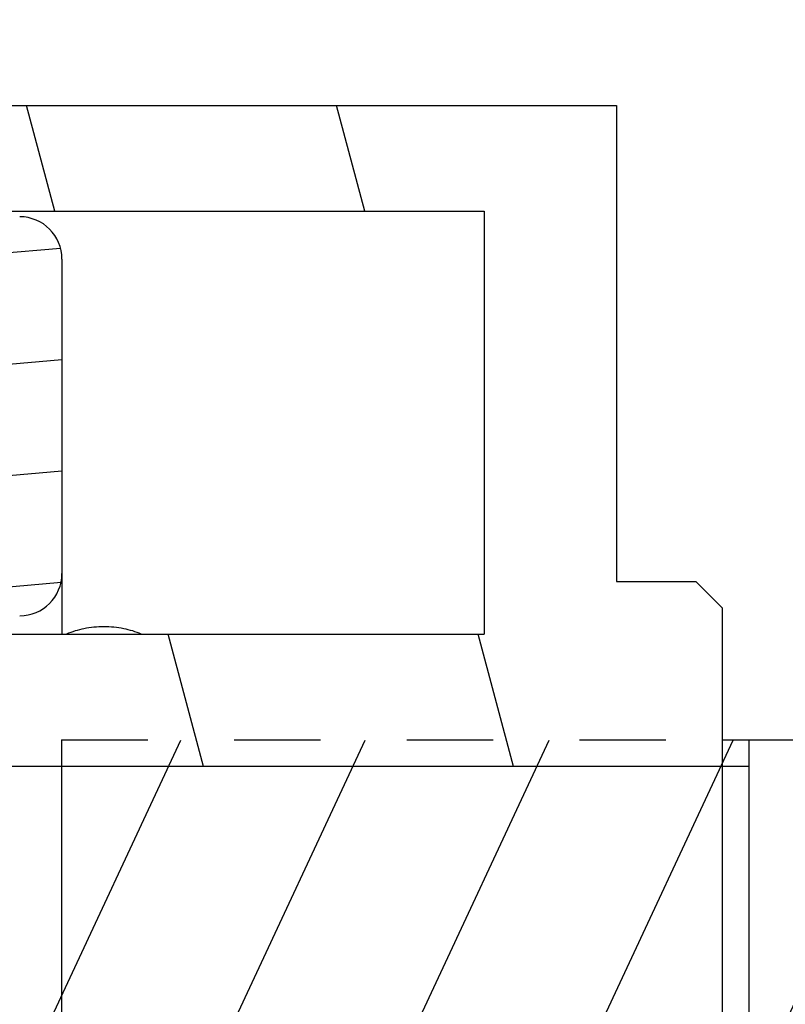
# Model space of a CAD drawing. Header units: inches. Extents: x 0 to 23.4, y 0 to 16.5.
# Tile 36 of 38: x 20.2 to 21.3, y 11.1 to 12.6. Entities that reach past the tile are written whole.
import ezdxf

# ---------------------------------------------------------------- set-up
doc = ezdxf.new("R2010")
doc.units = ezdxf.units.IN
doc.header["$LTSCALE"] = 1.2862204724
doc.header["$MEASUREMENT"] = 0
doc.linetypes.add('HIDDEN', pattern=[0.2, 0.1, -0.1])
doc.layers.get('0').update_dxf_attribs({"linetype": 'CONTINUOUS'})
doc.layers.add('053__THREADS', color=7, linetype='CONTINUOUS')
doc.layers.add('DEFAULT_2', color=8, linetype='HIDDEN')

msp = doc.modelspace()

# ---------------------------------------------------------------- hatches: boundary and pattern name
at = {"linetype": 'CONTINUOUS'}
h = msp.add_hatch(dxfattribs=at)
h.set_pattern_fill('default__37', scale=0.4457542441, angle=285, style=0, pattern_type=0)
h.set_pattern_definition([(285, (0, 0), (0.4305655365, 0.1153696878), [])])
edge = h.paths.add_edge_path()
edge.add_line((18.5230373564, 9.9464092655), (19.9009901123, 9.9464092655))
edge.add_line((18.5230373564, 9.9464092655), (18.5230373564, 10.0822360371))
edge.add_line((18.4994153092, 10.1058580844), (18.5230373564, 10.0822360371))
edge.add_line((18.4994153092, 10.1058580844), (18.2316987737, 10.1058580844))
edge.add_line((18.2080767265, 10.1294801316), (18.2316987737, 10.1058580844))
edge.add_line((18.2080767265, 10.2082202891), (18.2080767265, 10.1294801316))
edge.add_line((18.2316987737, 10.2318423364), (18.2080767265, 10.2082202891))
edge.add_line((18.2316987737, 10.2318423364), (20.8852420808, 10.2318423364))
edge.add_line((20.8852420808, 10.8617635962), (20.8852420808, 10.2318423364))
edge.add_line((20.0820924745, 10.8617635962), (20.8852420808, 10.8617635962))
edge.add_line((20.0191003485, 10.9247557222), (20.0820924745, 10.8617635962))
edge.add_line((20.0191003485, 11.0586139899), (20.0191003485, 10.9247557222))
edge.add_line((20.0191003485, 11.0586139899), (21.2395727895, 11.0586139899))
edge.add_line((21.2395727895, 11.0586139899), (21.2395727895, 10.8223935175))
edge.add_line((21.2395727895, 10.8223935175), (21.2002027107, 10.7830234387))
edge.add_line((21.0820924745, 10.7830234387), (21.2002027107, 10.7830234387))
edge.add_line((21.0820924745, 10.7830234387), (21.0820924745, 10.0743620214))
edge.add_line((19.9009901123, 10.0743620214), (21.0820924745, 10.0743620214))
edge.add_line((19.9009901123, 10.0743620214), (19.9009901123, 9.9464092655))
edge = h.paths.add_edge_path()
edge.add_line((18.5230373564, 12.5645195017), (19.9009901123, 12.5645195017))
edge.add_line((19.9009901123, 12.5645195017), (19.9009901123, 12.4365667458))
edge.add_line((19.9009901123, 12.4365667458), (21.0820924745, 12.4365667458))
edge.add_line((21.0820924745, 12.4365667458), (21.0820924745, 11.7279053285))
edge.add_line((21.0820924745, 11.7279053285), (21.2002027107, 11.7279053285))
edge.add_line((21.2395727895, 11.6885352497), (21.2002027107, 11.7279053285))
edge.add_line((21.2395727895, 11.6885352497), (21.2395727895, 11.4523147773))
edge.add_line((21.2395727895, 11.4523147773), (20.0191003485, 11.4523147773))
edge.add_line((20.0191003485, 11.586173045), (20.0191003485, 11.4523147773))
edge.add_line((20.0191003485, 11.586173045), (20.0820924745, 11.649165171))
edge.add_line((20.0820924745, 11.649165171), (20.8852420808, 11.649165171))
edge.add_line((20.8852420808, 12.2790864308), (20.8852420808, 11.649165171))
edge.add_line((18.2316987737, 12.2790864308), (20.8852420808, 12.2790864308))
edge.add_line((18.2316987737, 12.2790864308), (18.2080767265, 12.3027084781))
edge.add_line((18.2080767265, 12.3814486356), (18.2080767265, 12.3027084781))
edge.add_line((18.2080767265, 12.3814486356), (18.2316987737, 12.4050706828))
edge.add_line((18.4994153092, 12.4050706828), (18.2316987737, 12.4050706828))
edge.add_line((18.4994153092, 12.4050706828), (18.5230373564, 12.4286927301))
edge.add_line((18.5230373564, 12.4286927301), (18.5230373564, 12.5645195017))
h = msp.add_hatch(dxfattribs=at)
h.set_pattern_fill('default__44', scale=0.1652765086, angle=5, style=0, pattern_type=0)
h.set_pattern_definition([(5, (0, 0), (-0.0144047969, 0.1646475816), [])])
edge = h.paths.add_edge_path()
edge.add_line((20.2562399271, 10.7713193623), (20.2562399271, 10.3029188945))
edge.add_ellipse((20.1932478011, 10.3029188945), major_axis=(0.062992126, 0), ratio=0.9997791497, start_angle=-90, end_angle=0)
edge.add_line((19.4688383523, 10.2399406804), (20.1932478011, 10.2399406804))
edge.add_line((19.4688383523, 10.2399406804), (19.4688383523, 10.3344080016))
edge.add_ellipse((19.5318304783, 10.3344080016), major_axis=(0.062992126, 0), ratio=0.9997791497, start_angle=450, end_angle=540, ccw=False)
edge.add_line((20.0200194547, 10.3973862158), (19.5318304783, 10.3973862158))
edge.add_ellipse((20.0200194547, 10.4603644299), major_axis=(0.062992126, -0), ratio=0.9997791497, start_angle=270, end_angle=360, ccw=False)
edge.add_line((20.0830115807, 10.4603644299), (20.0830115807, 10.6296183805))
edge.add_ellipse((20.0200194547, 10.6296183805), major_axis=(0.062992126, -0), ratio=0.9997791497, start_angle=360, end_angle=450, ccw=False)
edge.add_line((20.0200194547, 10.6925965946), (19.3507281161, 10.6925965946))
edge.add_ellipse((19.3507281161, 10.8106807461), major_axis=(0.1181102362, 0), ratio=0.9997791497, start_angle=180, end_angle=270, ccw=False)
edge.add_line((19.2326178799, 10.8106807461), (19.2326178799, 11.7002480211))
edge.add_ellipse((19.3507281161, 11.7002480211), major_axis=(0.1181102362, 0), ratio=0.9997791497, start_angle=90, end_angle=-180)
edge.add_line((20.0200194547, 11.8183321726), (19.3507281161, 11.8183321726))
edge.add_ellipse((20.0200194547, 11.8813103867), major_axis=(0.062992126, 0), ratio=0.9997791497, start_angle=-90, end_angle=0)
edge.add_line((20.0830115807, 11.8813103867), (20.0830115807, 12.0505643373))
edge.add_ellipse((20.0200194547, 12.0505643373), major_axis=(0.062992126, -0), ratio=0.9997791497, start_angle=0, end_angle=90)
edge.add_line((20.0200194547, 12.1135425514), (19.5318304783, 12.1135425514))
edge.add_ellipse((19.5318304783, 12.1765207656), major_axis=(0.062992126, 0), ratio=0.9997791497, start_angle=-180, end_angle=-90)
edge.add_line((19.4688383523, 12.1765207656), (19.4688383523, 12.2709880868))
edge.add_line((19.4688383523, 12.2709880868), (20.1932478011, 12.2709880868))
edge.add_ellipse((20.1932478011, 12.2080098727), major_axis=(0.062992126, 0), ratio=0.9997791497, start_angle=360, end_angle=450, ccw=False)
edge.add_line((20.2562399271, 12.2080098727), (20.2562399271, 11.7396094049))
edge.add_ellipse((20.1932478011, 11.7396094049), major_axis=(0.062992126, -0), ratio=0.9997791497, start_angle=270, end_angle=360, ccw=False)
edge.add_line((19.4530903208, 11.6766311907), (20.1932478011, 11.6766311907))
edge.add_ellipse((19.4530903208, 11.6136529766), major_axis=(0.062992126, 0), ratio=0.9997791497, start_angle=450, end_angle=540, ccw=False)
edge.add_line((19.3900981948, 10.8972757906), (19.3900981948, 11.6136529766))
edge.add_ellipse((19.4530903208, 10.8972757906), major_axis=(0.062992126, 0), ratio=0.9997791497, start_angle=-180, end_angle=-90)
edge.add_line((19.4530903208, 10.8342975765), (20.1932478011, 10.8342975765))
edge.add_ellipse((20.1932478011, 10.7713193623), major_axis=(0.062992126, 0), ratio=0.9997791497, start_angle=0, end_angle=90)
h = msp.add_hatch(dxfattribs=at)
h.set_pattern_fill('default__41', scale=0.0526571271, angle=5, style=0, pattern_type=0)
h.set_pattern_definition([(5, (0, 0), (-0.004589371, 0.0524567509), [])])
edge = h.paths.add_edge_path()
edge.add_spline(control_points=[(18.6069493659, 10.6807881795), (18.6130472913, 10.6807881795), (18.6249643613, 10.6794906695), (18.642350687, 10.6738842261), (18.6582083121, 10.6648015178), (18.6716874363, 10.6526187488), (18.6824744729, 10.6377862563), (18.6899199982, 10.6212485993), (18.6936873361, 10.6032545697), (18.6936878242, 10.5851353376), (18.6899206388, 10.5671398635), (18.6824765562, 10.5506033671), (18.671687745, 10.5357679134), (18.6582113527, 10.5235869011), (18.6423503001, 10.5145018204), (18.6249676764, 10.5088964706), (18.6130486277, 10.5075980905), (18.6069493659, 10.5075980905)], knot_values=[0, 0, 0, 0, 0.0666666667, 0.1333333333, 0.2, 0.2666666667, 0.3333333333, 0.4, 0.4666666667, 0.5333333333, 0.6, 0.6666666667, 0.7333333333, 0.8, 0.8666666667, 0.9333333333, 1, 1, 1, 1], degree=3, periodic=0)
edge.add_spline(control_points=[(18.6069493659, 10.5075980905), (18.6008514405, 10.5075980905), (18.5889343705, 10.5088956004), (18.5715480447, 10.5145020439), (18.5556904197, 10.5235847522), (18.5422112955, 10.5357675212), (18.5314242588, 10.5506000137), (18.5239787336, 10.5671376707), (18.5202113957, 10.5851317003), (18.5202109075, 10.6032509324), (18.523978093, 10.6212464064), (18.5314221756, 10.6377829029), (18.5422109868, 10.6526183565), (18.5556873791, 10.6647993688), (18.5715484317, 10.6738844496), (18.5889310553, 10.6794897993), (18.600850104, 10.6807881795), (18.6069493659, 10.6807881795)], knot_values=[0, 0, 0, 0, 0.0666666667, 0.1333333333, 0.2, 0.2666666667, 0.3333333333, 0.4, 0.4666666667, 0.5333333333, 0.6, 0.6666666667, 0.7333333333, 0.8, 0.8666666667, 0.9333333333, 1, 1, 1, 1], degree=3, periodic=0)
edge = h.paths.add_edge_path()
edge.add_spline(control_points=[(19.1187603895, 10.6807881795), (19.1248583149, 10.6807881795), (19.1367753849, 10.6794906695), (19.1541617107, 10.6738842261), (19.1700193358, 10.6648015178), (19.1834984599, 10.6526187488), (19.1942854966, 10.6377862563), (19.2017310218, 10.6212485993), (19.2054983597, 10.6032545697), (19.2054988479, 10.5851353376), (19.2017316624, 10.5671398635), (19.1942875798, 10.5506033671), (19.1834987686, 10.5357679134), (19.1700223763, 10.5235869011), (19.1541613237, 10.5145018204), (19.1367787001, 10.5088964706), (19.1248596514, 10.5075980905), (19.1187603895, 10.5075980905)], knot_values=[0, 0, 0, 0, 0.0666666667, 0.1333333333, 0.2, 0.2666666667, 0.3333333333, 0.4, 0.4666666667, 0.5333333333, 0.6, 0.6666666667, 0.7333333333, 0.8, 0.8666666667, 0.9333333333, 1, 1, 1, 1], degree=3, periodic=0)
edge.add_spline(control_points=[(19.1187603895, 10.5075980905), (19.1126624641, 10.5075980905), (19.1007453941, 10.5088956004), (19.0833590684, 10.5145020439), (19.0675014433, 10.5235847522), (19.0540223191, 10.5357675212), (19.0432352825, 10.5506000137), (19.0357897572, 10.5671376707), (19.0320224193, 10.5851317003), (19.0320219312, 10.6032509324), (19.0357891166, 10.6212464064), (19.0432331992, 10.6377829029), (19.0540220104, 10.6526183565), (19.0674984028, 10.6647993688), (19.0833594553, 10.6738844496), (19.100742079, 10.6794897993), (19.1126611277, 10.6807881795), (19.1187603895, 10.6807881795)], knot_values=[0, 0, 0, 0, 0.0666666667, 0.1333333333, 0.2, 0.2666666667, 0.3333333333, 0.4, 0.4666666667, 0.5333333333, 0.6, 0.6666666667, 0.7333333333, 0.8, 0.8666666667, 0.9333333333, 1, 1, 1, 1], degree=3, periodic=0)
edge = h.paths.add_edge_path()
edge.add_spline(control_points=[(18.3510438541, 12.0033306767), (18.3571432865, 12.0033306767), (18.3690626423, 12.0020322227), (18.3864456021, 11.9964266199), (18.4023069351, 11.9873411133), (18.4157834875, 11.9751595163), (18.4265723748, 11.9603232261), (18.4340162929, 11.943785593), (18.4377828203, 11.9257888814), (18.4377813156, 11.9076696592), (18.4340133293, 11.8896768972), (18.4265676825, 11.8731404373), (18.415780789, 11.8583088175), (18.402301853, 11.8461266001), (18.3864444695, 11.8370442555), (18.3690584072, 11.8314380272), (18.3571416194, 11.8301405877), (18.3510438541, 11.8301405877)], knot_values=[0, 0, 0, 0, 0.0666666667, 0.1333333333, 0.2, 0.2666666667, 0.3333333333, 0.4, 0.4666666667, 0.5333333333, 0.6, 0.6666666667, 0.7333333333, 0.8, 0.8666666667, 0.9333333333, 1, 1, 1, 1], degree=3, periodic=0)
edge.add_spline(control_points=[(18.3510438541, 11.8301405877), (18.3449444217, 11.8301405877), (18.3330250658, 11.8314390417), (18.315642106, 11.8370446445), (18.299780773, 11.8461301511), (18.2863042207, 11.8583117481), (18.2755153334, 11.8731480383), (18.2680714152, 11.8896856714), (18.2643048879, 11.907682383), (18.2643063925, 11.9258016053), (18.2680743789, 11.9437943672), (18.2755200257, 11.9603308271), (18.2863069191, 11.9751624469), (18.2997858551, 11.9873446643), (18.3156432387, 11.9964270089), (18.333029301, 12.0020332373), (18.3449460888, 12.0033306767), (18.3510438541, 12.0033306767)], knot_values=[0, 0, 0, 0, 0.0666666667, 0.1333333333, 0.2, 0.2666666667, 0.3333333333, 0.4, 0.4666666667, 0.5333333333, 0.6, 0.6666666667, 0.7333333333, 0.8, 0.8666666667, 0.9333333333, 1, 1, 1, 1], degree=3, periodic=0)
edge = h.paths.add_edge_path()
edge.add_spline(control_points=[(18.8628548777, 12.0033306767), (18.8689543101, 12.0033306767), (18.8808736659, 12.0020322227), (18.8982566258, 11.9964266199), (18.9141179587, 11.9873411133), (18.9275945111, 11.9751595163), (18.9383833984, 11.9603232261), (18.9458273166, 11.943785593), (18.9495938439, 11.9257888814), (18.9495923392, 11.9076696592), (18.9458243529, 11.8896768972), (18.9383787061, 11.8731404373), (18.9275918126, 11.8583088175), (18.9141128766, 11.8461266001), (18.8982554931, 11.8370442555), (18.8808694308, 11.8314380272), (18.868952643, 11.8301405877), (18.8628548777, 11.8301405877)], knot_values=[0, 0, 0, 0, 0.0666666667, 0.1333333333, 0.2, 0.2666666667, 0.3333333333, 0.4, 0.4666666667, 0.5333333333, 0.6, 0.6666666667, 0.7333333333, 0.8, 0.8666666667, 0.9333333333, 1, 1, 1, 1], degree=3, periodic=0)
edge.add_spline(control_points=[(18.8628548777, 11.8301405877), (18.8567554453, 11.8301405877), (18.8448360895, 11.8314390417), (18.8274531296, 11.8370446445), (18.8115917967, 11.8461301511), (18.7981152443, 11.8583117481), (18.787326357, 11.8731480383), (18.7798824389, 11.8896856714), (18.7761159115, 11.907682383), (18.7761174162, 11.9258016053), (18.7798854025, 11.9437943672), (18.7873310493, 11.9603308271), (18.7981179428, 11.9751624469), (18.8115968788, 11.9873446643), (18.8274542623, 11.9964270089), (18.8448403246, 12.0020332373), (18.8567571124, 12.0033306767), (18.8628548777, 12.0033306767)], knot_values=[0, 0, 0, 0, 0.0666666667, 0.1333333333, 0.2, 0.2666666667, 0.3333333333, 0.4, 0.4666666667, 0.5333333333, 0.6, 0.6666666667, 0.7333333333, 0.8, 0.8666666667, 0.9333333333, 1, 1, 1, 1], degree=3, periodic=0)
edge = h.paths.add_edge_path()
edge.add_spline(control_points=[(19.6305714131, 10.6807881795), (19.6366693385, 10.6807881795), (19.6485864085, 10.6794906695), (19.6659727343, 10.6738842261), (19.6818303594, 10.6648015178), (19.6953094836, 10.6526187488), (19.7060965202, 10.6377862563), (19.7135420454, 10.6212485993), (19.7173093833, 10.6032545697), (19.7173098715, 10.5851353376), (19.713542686, 10.5671398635), (19.7060986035, 10.5506033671), (19.6953097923, 10.5357679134), (19.6818333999, 10.5235869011), (19.6659723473, 10.5145018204), (19.6485897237, 10.5088964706), (19.636670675, 10.5075980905), (19.6305714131, 10.5075980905)], knot_values=[0, 0, 0, 0, 0.0666666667, 0.1333333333, 0.2, 0.2666666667, 0.3333333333, 0.4, 0.4666666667, 0.5333333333, 0.6, 0.6666666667, 0.7333333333, 0.8, 0.8666666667, 0.9333333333, 1, 1, 1, 1], degree=3, periodic=0)
edge.add_spline(control_points=[(19.6305714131, 10.5075980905), (19.6244734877, 10.5075980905), (19.6125564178, 10.5088956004), (19.595170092, 10.5145020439), (19.5793124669, 10.5235847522), (19.5658333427, 10.5357675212), (19.5550463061, 10.5506000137), (19.5476007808, 10.5671376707), (19.5438334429, 10.5851317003), (19.5438329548, 10.6032509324), (19.5476001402, 10.6212464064), (19.5550442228, 10.6377829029), (19.565833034, 10.6526183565), (19.5793094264, 10.6647993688), (19.595170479, 10.6738844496), (19.6125531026, 10.6794897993), (19.6244721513, 10.6807881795), (19.6305714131, 10.6807881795)], knot_values=[0, 0, 0, 0, 0.0666666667, 0.1333333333, 0.2, 0.2666666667, 0.3333333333, 0.4, 0.4666666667, 0.5333333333, 0.6, 0.6666666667, 0.7333333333, 0.8, 0.8666666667, 0.9333333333, 1, 1, 1, 1], degree=3, periodic=0)
edge = h.paths.add_edge_path()
edge.add_spline(control_points=[(20.1423824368, 10.6807881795), (20.1484803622, 10.6807881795), (20.1603974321, 10.6794906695), (20.1777837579, 10.6738842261), (20.193641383, 10.6648015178), (20.2071205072, 10.6526187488), (20.2179075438, 10.6377862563), (20.225353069, 10.6212485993), (20.229120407, 10.6032545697), (20.2291208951, 10.5851353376), (20.2253537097, 10.5671398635), (20.2179096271, 10.5506033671), (20.2071208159, 10.5357679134), (20.1936444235, 10.5235869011), (20.1777833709, 10.5145018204), (20.1604007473, 10.5088964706), (20.1484816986, 10.5075980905), (20.1423824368, 10.5075980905)], knot_values=[0, 0, 0, 0, 0.0666666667, 0.1333333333, 0.2, 0.2666666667, 0.3333333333, 0.4, 0.4666666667, 0.5333333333, 0.6, 0.6666666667, 0.7333333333, 0.8, 0.8666666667, 0.9333333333, 1, 1, 1, 1], degree=3, periodic=0)
edge.add_spline(control_points=[(20.1423824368, 10.5075980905), (20.1362845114, 10.5075980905), (20.1243674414, 10.5088956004), (20.1069811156, 10.5145020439), (20.0911234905, 10.5235847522), (20.0776443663, 10.5357675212), (20.0668573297, 10.5506000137), (20.0594118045, 10.5671376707), (20.0556444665, 10.5851317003), (20.0556439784, 10.6032509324), (20.0594111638, 10.6212464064), (20.0668552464, 10.6377829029), (20.0776440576, 10.6526183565), (20.09112045, 10.6647993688), (20.1069815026, 10.6738844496), (20.1243641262, 10.6794897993), (20.1362831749, 10.6807881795), (20.1423824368, 10.6807881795)], knot_values=[0, 0, 0, 0, 0.0666666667, 0.1333333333, 0.2, 0.2666666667, 0.3333333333, 0.4, 0.4666666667, 0.5333333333, 0.6, 0.6666666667, 0.7333333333, 0.8, 0.8666666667, 0.9333333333, 1, 1, 1, 1], degree=3, periodic=0)
edge = h.paths.add_edge_path()
edge.add_spline(control_points=[(19.3746659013, 12.0033306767), (19.3807653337, 12.0033306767), (19.3926846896, 12.0020322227), (19.4100676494, 11.9964266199), (19.4259289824, 11.9873411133), (19.4394055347, 11.9751595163), (19.450194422, 11.9603232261), (19.4576383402, 11.943785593), (19.4614048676, 11.9257888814), (19.4614033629, 11.9076696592), (19.4576353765, 11.8896768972), (19.4501897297, 11.8731404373), (19.4394028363, 11.8583088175), (19.4259239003, 11.8461266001), (19.4100665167, 11.8370442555), (19.3926804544, 11.8314380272), (19.3807636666, 11.8301405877), (19.3746659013, 11.8301405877)], knot_values=[0, 0, 0, 0, 0.0666666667, 0.1333333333, 0.2, 0.2666666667, 0.3333333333, 0.4, 0.4666666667, 0.5333333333, 0.6, 0.6666666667, 0.7333333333, 0.8, 0.8666666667, 0.9333333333, 1, 1, 1, 1], degree=3, periodic=0)
edge.add_spline(control_points=[(19.3746659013, 11.8301405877), (19.3685664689, 11.8301405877), (19.3566471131, 11.8314390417), (19.3392641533, 11.8370446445), (19.3234028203, 11.8461301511), (19.3099262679, 11.8583117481), (19.2991373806, 11.8731480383), (19.2916934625, 11.8896856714), (19.2879269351, 11.907682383), (19.2879284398, 11.9258016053), (19.2916964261, 11.9437943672), (19.2991420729, 11.9603308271), (19.3099289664, 11.9751624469), (19.3234079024, 11.9873446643), (19.3392652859, 11.9964270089), (19.3566513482, 12.0020332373), (19.368568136, 12.0033306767), (19.3746659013, 12.0033306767)], knot_values=[0, 0, 0, 0, 0.0666666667, 0.1333333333, 0.2, 0.2666666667, 0.3333333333, 0.4, 0.4666666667, 0.5333333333, 0.6, 0.6666666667, 0.7333333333, 0.8, 0.8666666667, 0.9333333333, 1, 1, 1, 1], degree=3, periodic=0)
edge = h.paths.add_edge_path()
edge.add_spline(control_points=[(19.8864769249, 12.0033306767), (19.8925763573, 12.0033306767), (19.9044957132, 12.0020322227), (19.921878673, 11.9964266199), (19.937740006, 11.9873411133), (19.9512165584, 11.9751595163), (19.9620054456, 11.9603232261), (19.9694493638, 11.943785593), (19.9732158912, 11.9257888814), (19.9732143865, 11.9076696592), (19.9694464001, 11.8896768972), (19.9620007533, 11.8731404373), (19.9512138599, 11.8583088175), (19.9377349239, 11.8461266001), (19.9218775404, 11.8370442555), (19.9044914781, 11.8314380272), (19.8925746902, 11.8301405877), (19.8864769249, 11.8301405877)], knot_values=[0, 0, 0, 0, 0.0666666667, 0.1333333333, 0.2, 0.2666666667, 0.3333333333, 0.4, 0.4666666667, 0.5333333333, 0.6, 0.6666666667, 0.7333333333, 0.8, 0.8666666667, 0.9333333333, 1, 1, 1, 1], degree=3, periodic=0)
edge.add_spline(control_points=[(19.8864769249, 11.8301405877), (19.8803774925, 11.8301405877), (19.8684581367, 11.8314390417), (19.8510751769, 11.8370446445), (19.8352138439, 11.8461301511), (19.8217372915, 11.8583117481), (19.8109484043, 11.8731480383), (19.8035044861, 11.8896856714), (19.7997379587, 11.907682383), (19.7997394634, 11.9258016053), (19.8035074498, 11.9437943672), (19.8109530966, 11.9603308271), (19.82173999, 11.9751624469), (19.835218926, 11.9873446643), (19.8510763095, 11.9964270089), (19.8684623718, 12.0020332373), (19.8803791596, 12.0033306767), (19.8864769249, 12.0033306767)], knot_values=[0, 0, 0, 0, 0.0666666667, 0.1333333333, 0.2, 0.2666666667, 0.3333333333, 0.4, 0.4666666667, 0.5333333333, 0.6, 0.6666666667, 0.7333333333, 0.8, 0.8666666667, 0.9333333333, 1, 1, 1, 1], degree=3, periodic=0)
h = msp.add_hatch(dxfattribs=at)
h.set_pattern_fill('default__48', scale=0.2484068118, angle=245, style=0, pattern_type=0)
h.set_pattern_definition([(245, (0, 0), (0.2251330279, -0.104981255), [])])
edge = h.paths.add_edge_path()
edge.add_line((22.0672635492, 11.6097168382), (22.0672635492, 11.4539018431))
edge.add_line((21.7837989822, 11.4539018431), (22.0672635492, 11.4539018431))
edge.add_line((21.7837989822, 11.0570269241), (21.7837989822, 11.4539018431))
edge.add_line((21.7837989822, 11.0570269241), (22.0672635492, 11.0570269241))
edge.add_line((22.0672635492, 11.0570269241), (22.0672635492, 10.901211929))
edge.add_ellipse((22.0278934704, 10.901211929), major_axis=(0.0393700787, -0), ratio=0.9997791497, start_angle=270, end_angle=360, ccw=False)
edge.add_line((22.0278934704, 10.8618505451), (21.5948226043, 10.8618505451))
edge.add_line((21.5948226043, 11.0192960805), (21.5948226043, 10.8618505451))
edge.add_line((21.5948226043, 11.0192960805), (19.4294682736, 11.0192960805))
edge.add_line((19.4294682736, 11.0192960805), (19.3900981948, 11.0586574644))
edge.add_line((19.3900981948, 11.4522713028), (19.3900981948, 11.0586574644))
edge.add_line((19.4294682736, 11.4916326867), (19.3900981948, 11.4522713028))
edge.add_line((21.5948226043, 11.4916326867), (19.4294682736, 11.4916326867))
edge.add_line((21.5948226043, 11.6490782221), (21.5948226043, 11.4916326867))
edge.add_line((22.0278934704, 11.6490782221), (21.5948226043, 11.6490782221))
edge.add_ellipse((22.0278934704, 11.6097168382), major_axis=(0.0393700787, 0), ratio=0.9997791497, start_angle=0, end_angle=90)

# ---------------------------------------------------------------- linework, layer by layer
at = {"color": 7, "linetype": 'CONTINUOUS'}
for p, q in [((19.9009901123, 12.4365667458), (21.0820924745, 12.4365667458)), ((21.0820924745, 12.4365667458), (21.0820924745, 11.7279053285)), ((18.2316987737, 12.2790864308), (20.8852420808, 12.2790864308)), ((20.8852420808, 12.2790864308), (20.8852420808, 11.649165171)), ((20.2562399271, 12.2080098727), (20.2562399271, 11.649165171)), ((21.0820924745, 11.7279053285), (21.2002027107, 11.7279053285)), ((21.2395727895, 11.6885352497), (21.2002027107, 11.7279053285)), ((21.2395727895, 11.6885352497), (21.2395727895, 11.4523147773)), ((20.0820924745, 11.649165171), (20.8852420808, 11.649165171)), ((21.5948226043, 11.4916326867), (21.2395727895, 11.4916326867)), ((21.2798619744, 11.0192440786), (21.2798619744, 11.4916687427)), ((21.2395727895, 11.4523147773), (20.0191003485, 11.4523147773))]:
    msp.add_line(p, q, dxfattribs=at)
for centre, start, end in [((20.1932552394, 12.208002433), 0.0067677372, 90.0067663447), ((20.1932552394, 11.7396168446), 269.9932336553, 359.9932322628)]:
    msp.add_arc(centre, 0.0629851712, start, end, dxfattribs=at)
for points, knots in [([(20.3186193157, 11.6602194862), (20.3086833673, 11.6602194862), (20.2896050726, 11.6584433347), (20.2711512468, 11.6529893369), (20.2628612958, 11.6492101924)], [0, 0, 0, 0, 0.5216633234, 1, 1, 1, 1]), ([(20.3743773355, 11.6492101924), (20.3660873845, 11.6529893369), (20.3476335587, 11.6584433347), (20.3285552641, 11.6602194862), (20.3186193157, 11.6602194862)], [0, 0, 0, 0, 0.4783366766, 1, 1, 1, 1])]:
    msp.add_open_spline(points, degree=3, knots=knots, dxfattribs=at)
at = {"layer": '053__THREADS', "color": 8, "linetype": 'HIDDEN'}
msp.add_line((20.255320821, 11.491684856), (21.2395727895, 11.491684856), dxfattribs=at)
at = {"layer": '053__THREADS', "color": 7, "linetype": 'CONTINUOUS'}
for p, q in [((20.255320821, 11.491684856), (20.255320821, 11.0192439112)), ((21.2395727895, 11.491684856), (21.2395727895, 11.0192439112))]:
    msp.add_line(p, q, dxfattribs=at)
at = {"layer": 'DEFAULT_2', "color": 8, "linetype": 'HIDDEN'}
msp.add_line((21.2798619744, 11.4523147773), (21.2395727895, 11.4523147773), dxfattribs=at)

doc.saveas('drawing.dxf')
